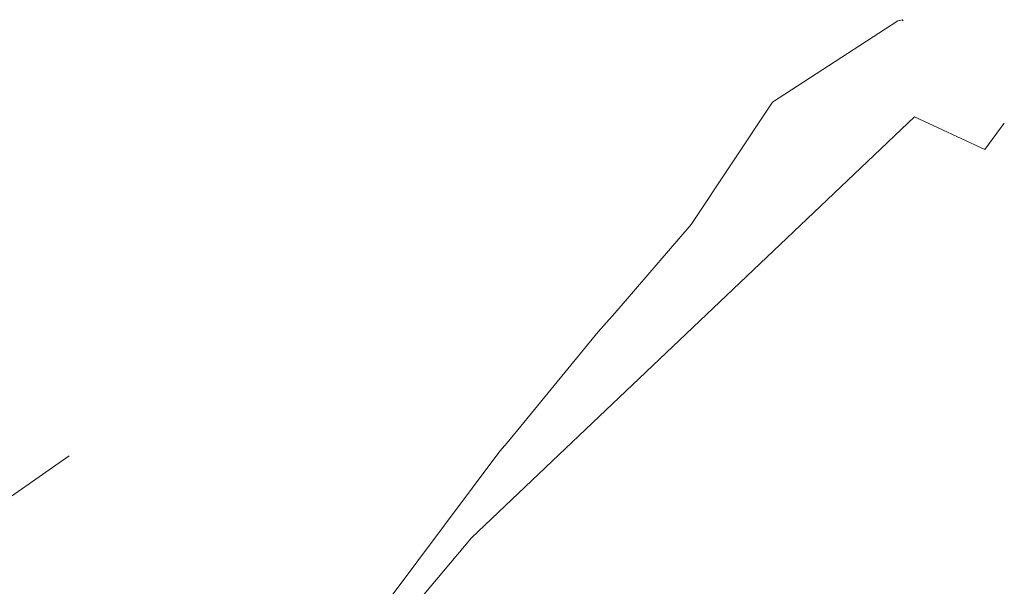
# Model space of a CAD drawing. Header units: metres. Extents: x 92810 to 93633, y 464687 to 465459.
# Tile 70 of 256: x 93094 to 93161, y 464809 to 464848. Entities that reach past the tile are written whole.
import ezdxf

# ---------------------------------------------------------------- set-up
doc = ezdxf.new("R2010")
doc.units = ezdxf.units.M
doc.layers.add('B-OI-KL-DATA_KPN-G', color=90, linetype='SI_B_DATA_KPN', lineweight=18, transparency=0.4)
doc.layers.add('B-OI-KL-DATA_ZIGGO BV-G', color=90, linetype='SI_B_DATA_ZIGGO', lineweight=18, transparency=0.4)
doc.styles.get("Standard").update_dxf_attribs({"font": 'isocp.shx'})
doc.linetypes.add('SI_B_DATA_KPN', pattern='A,5,-2,["KPN",Standard,S=1.5,R=0,X=-0.51,Y=-0.75],-8', length=15)
doc.linetypes.add('SI_B_DATA_ZIGGO', pattern='A,5,-2,["ZIGGO",Standard,S=1.5,R=0,X=-0.51,Y=-0.75],-9', length=16)

msp = doc.modelspace()

# ---------------------------------------------------------------- linework, layer by layer
at = {"layer": 'B-OI-KL-DATA_KPN-G', "flags": 128}
msp.add_lwpolyline([(93102.893, 464788.393), (93109.679, 464794.964), (93114.679, 464802.607), (93115.036, 464803.036), (93126.464, 464818.321), (93126.964, 464818.893), (93133.179, 464826.464), (93134.321, 464827.75), (93139.536, 464833.821), (93145.107, 464842.179), (93153.679, 464847.75), (93153.964, 464847.821), (93154.036, 464847.75)], dxfattribs=at)
at = {"layer": 'B-OI-KL-DATA_ZIGGO BV-G', "flags": 128}
for points in [[(93160.957, 464840.743), (93159.617, 464838.953), (93154.807, 464841.188), (93124.519, 464812.389), (93103.919, 464787.865)], [(93085, 464809.611), (93097, 464818)]]:
    msp.add_lwpolyline(points, dxfattribs=at)

doc.saveas('drawing.dxf')
